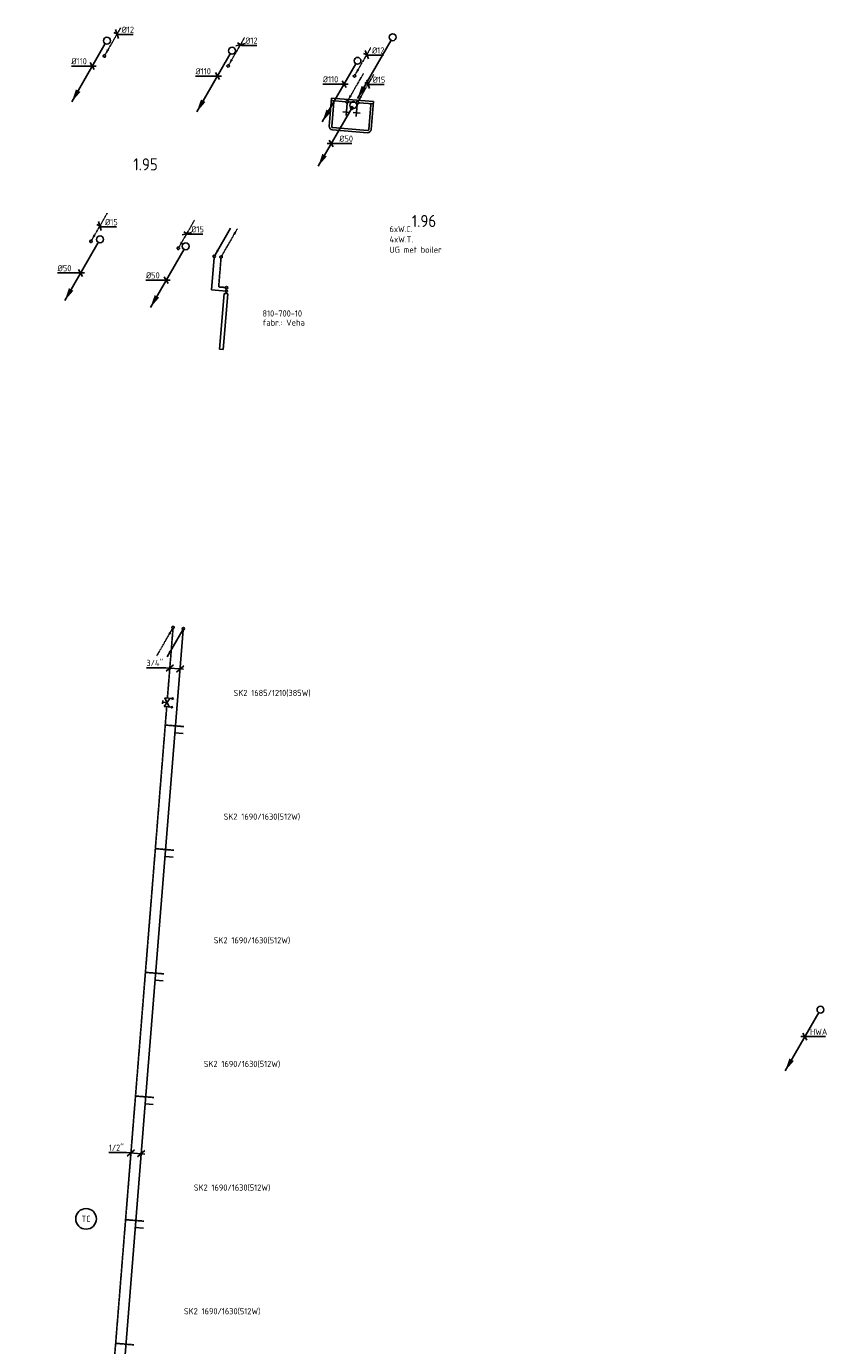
# Model space of a CAD drawing. Header units: millimetres. Extents: x -2687 to 63694, y -299 to 65068.
# Tile 5 of 7: x 12593 to 24236, y 44782 to 63923. Entities that reach past the tile are written whole.
import ezdxf
from ezdxf.enums import TextEntityAlignment as Align

# ---------------------------------------------------------------- set-up
doc = ezdxf.new("R2010")
doc.units = ezdxf.units.MM
for name, pattern in [('2322107', [2000, 1000, 1000]), ('2322107_a', [2000, 1000, 1000]), ('2322108', [7, 5, -2]), ('2322108_a', [7, 5, -2]), ('2322109', [10, 5, -2, 1, -2]), ('2322109_a', [10, 5, -2, 1, -2]), ('2322110', [10, 5, -1, 1, -1, 1, -1]), ('2322110_a', [10, 5, -1, 1, -1, 1, -1]), ('2322121', [2000, 1000, 1000]), ('2322121_a', [2000, 1000, 1000])]:
    doc.linetypes.add(name, pattern=pattern)
for name, color, linetype in [('BL$2----', 7, 'Continuous'), ('bTuwkundig', 7, 'Continuous'), ('WL$1----', 4, 'Continuous'), ('WL524---', 4, '2322121'), ('WL531---', 5, '2322109'), ('WL532---', 1, '2322110'), ('WL561---', 4, 'Continuous'), ('WL561---_AANVOER', 1, '2322107'), ('WL561---_RETOUR', 5, '2322108'), ('WL740---', 4, 'Continuous'), ('WM524---', 1, 'Continuous'), ('WM531---', 1, 'Continuous'), ('WM561---', 1, 'Continuous'), ('WM561---_AANVOER', 1, 'Continuous'), ('WT561---', 7, 'Continuous')]:
    doc.layers.add(name, color=color, linetype=linetype)
doc.styles.add('BURO-018', font='BUROFONT', dxfattribs={"height": 1.8})
doc.styles.add('BURO-025', font='Burofont.shx', dxfattribs={"height": 2.5})
doc.styles.add('STABICAD-018', font='ISOCP.SHX', dxfattribs={"height": 90})
doc.styles.add('STABICAD-035', font='ISOCP.SHX', dxfattribs={"height": 175})
doc.styles.get("Standard").update_dxf_attribs({"font": 'arial.ttf'})

# ---------------------------------------------------------------- blocks, each defined once
blk = doc.blocks.new('*U139')
at = {"linetype": '2322121'}
blk.add_hatch(color=2, dxfattribs=at).paths.add_polyline_path([(-512, -888), (-451, -707), (-386, -744)], flags=0)
at = {"color": 0, "linetype": '2322121'}
blk.add_line((0, 0), (0, 0, 1), dxfattribs=at)
at = {"color": 2, "linetype": '2322121_a'}
blk.add_line((-512, -888, 1), (-25, -43, 1), dxfattribs=at)
at = {"color": 0, "linetype": '2322121'}
blk.add_circle((0, 0, 1), 50, dxfattribs=at)
at = {"color": 2, "linetype": '2322121'}
blk.add_circle((0, 0, 1), 50, dxfattribs=at)
at = {"layer": 'BL$2----', "color": 2}
for tag in ['POSITIONCODE', 'SECTIONCODE']:
    blk.add_attdef(tag, (13662, 60982, 149), '', height=1.8, dxfattribs=at)
at = {"layer": 'BL$2----', "color": 2, "style": 'STABICAD-018'}
for tag, p in [('CODE', (13662, 60932, -1)), ('FLOORCODE', (13712, 60832, -1))]:
    blk.add_attdef(tag, p, '', height=1.8, dxfattribs=at)
blk = doc.blocks.new('*U138')
at = {"linetype": '2322121'}
blk.add_hatch(color=2, dxfattribs=at).paths.add_polyline_path([(-512, -888), (-451, -707), (-386, -744)], flags=0)
at = {"color": 0, "linetype": '2322121'}
blk.add_line((0, 0), (0, 0, 1), dxfattribs=at)
at = {"color": 2, "linetype": '2322121_a'}
blk.add_line((-512, -888, 1), (-25, -43, 1), dxfattribs=at)
at = {"color": 0, "linetype": '2322121'}
blk.add_circle((0, 0, 1), 50, dxfattribs=at)
at = {"color": 2, "linetype": '2322121'}
blk.add_circle((0, 0, 1), 50, dxfattribs=at)
at = {"layer": 'BL$2----', "color": 2}
for tag in ['SECTIONCODE', 'POSITIONCODE']:
    blk.add_attdef(tag, (14906, 60882, 149), '', height=1.8, dxfattribs=at)
at = {"layer": 'BL$2----', "color": 2, "style": 'STABICAD-018'}
for tag, p in [('CODE', (14906, 60832, -1)), ('FLOORCODE', (14956, 60732, -1))]:
    blk.add_attdef(tag, p, '', height=1.8, dxfattribs=at)
blk = doc.blocks.new('*U127')
at = {"linetype": '2322121'}
blk.add_hatch(color=2, dxfattribs=at).paths.add_polyline_path([(-512, -888), (-451, -707), (-386, -744)], flags=0)
at = {"color": 0, "linetype": '2322121'}
blk.add_line((0, 0), (0, 0, 1), dxfattribs=at)
at = {"color": 2, "linetype": '2322121_a'}
blk.add_line((-512, -888, 1), (-25, -43, 1), dxfattribs=at)
at = {"color": 0, "linetype": '2322121'}
blk.add_circle((0, 0, 1), 50, dxfattribs=at)
at = {"color": 2, "linetype": '2322121'}
blk.add_circle((0, 0, 1), 50, dxfattribs=at)
at = {"layer": 'BL$2----', "color": 2}
for tag in ['POSITIONCODE', 'SECTIONCODE']:
    blk.add_attdef(tag, (13763, 63866, 149), '', height=1.8, dxfattribs=at)
at = {"layer": 'BL$2----', "color": 2, "style": 'STABICAD-018'}
for tag, p in [('CODE', (13763, 63816, -1)), ('FLOORCODE', (13813, 63716, -1))]:
    blk.add_attdef(tag, p, '', height=1.8, dxfattribs=at)
blk = doc.blocks.new('*U126')
at = {"linetype": '2322121'}
blk.add_hatch(color=2, dxfattribs=at).paths.add_polyline_path([(-512, -888), (-451, -707), (-386, -744)], flags=0)
at = {"color": 0, "linetype": '2322121'}
blk.add_line((0, 0), (0, 0, 1), dxfattribs=at)
at = {"color": 2, "linetype": '2322121_a'}
blk.add_line((-512, -888, 1), (-25, -43, 1), dxfattribs=at)
at = {"color": 0, "linetype": '2322121'}
blk.add_circle((0, 0, 1), 50, dxfattribs=at)
at = {"color": 2, "linetype": '2322121'}
blk.add_circle((0, 0, 1), 50, dxfattribs=at)
at = {"layer": 'BL$2----', "color": 2}
for tag in ['POSITIONCODE', 'SECTIONCODE']:
    blk.add_attdef(tag, (15578, 63720, 149), '', height=1.8, dxfattribs=at)
at = {"layer": 'BL$2----', "color": 2, "style": 'STABICAD-018'}
for tag, p in [('CODE', (15578, 63670, -1)), ('FLOORCODE', (15628, 63570, -1))]:
    blk.add_attdef(tag, p, '', height=1.8, dxfattribs=at)
blk = doc.blocks.new('*U125')
at = {"linetype": '2322121'}
blk.add_hatch(color=2, dxfattribs=at).paths.add_polyline_path([(-512, -888), (-451, -707), (-386, -744)], flags=0)
at = {"color": 0, "linetype": '2322121'}
blk.add_line((0, 0), (0, 0, 1), dxfattribs=at)
at = {"color": 2, "linetype": '2322121_a'}
blk.add_line((-512, -888, 1), (-25, -43, 1), dxfattribs=at)
at = {"color": 0, "linetype": '2322121'}
blk.add_circle((0, 0, 1), 50, dxfattribs=at)
at = {"color": 2, "linetype": '2322121'}
blk.add_circle((0, 0, 1), 50, dxfattribs=at)
at = {"layer": 'BL$2----', "color": 2}
for tag in ['POSITIONCODE', 'SECTIONCODE']:
    blk.add_attdef(tag, (17399, 63574, 149), '', height=1.8, dxfattribs=at)
at = {"layer": 'BL$2----', "color": 2, "style": 'STABICAD-018'}
for tag, p in [('CODE', (17399, 63524, -1)), ('FLOORCODE', (17449, 63424, -1))]:
    blk.add_attdef(tag, p, '', height=1.8, dxfattribs=at)
blk = doc.blocks.new('*U96')
at = {"linetype": '2322121'}
blk.add_hatch(color=2, dxfattribs=at).paths.add_polyline_path([(-512, -888), (-451, -707), (-386, -744)], flags=0)
at = {"color": 0, "linetype": '2322121'}
blk.add_line((0, 0), (0, 0, 1), dxfattribs=at)
at = {"color": 2, "linetype": '2322121_a'}
blk.add_line((-512, -888, 1), (-25, -43, 1), dxfattribs=at)
at = {"color": 0, "linetype": '2322121'}
blk.add_circle((0, 0, 1), 50, dxfattribs=at)
at = {"color": 2, "linetype": '2322121'}
blk.add_circle((0, 0, 1), 50, dxfattribs=at)
at = {"layer": 'BL$2----', "color": 2}
for tag in ['POSITIONCODE', 'SECTIONCODE']:
    blk.add_attdef(tag, (7969, 64331, 149), '', height=1.8, dxfattribs=at)
at = {"layer": 'BL$2----', "color": 2, "style": 'STABICAD-018'}
for tag, p in [('CODE', (7969, 64281, -1)), ('FLOORCODE', (8019, 64181, -1))]:
    blk.add_attdef(tag, p, '', height=1.8, dxfattribs=at)
blk = doc.blocks.new('*U123')
at = {"linetype": '2322121'}
blk.add_hatch(color=2, dxfattribs=at).paths.add_polyline_path([(-512, -888), (-451, -707), (-386, -744)], flags=0)
at = {"color": 0, "linetype": '2322121'}
blk.add_line((0, 0), (0, 0, 1), dxfattribs=at)
at = {"color": 2, "linetype": '2322121_a'}
blk.add_line((-512, -888, 1), (-25, -43, 1), dxfattribs=at)
at = {"color": 0, "linetype": '2322121'}
blk.add_circle((0, 0, 1), 50, dxfattribs=at)
at = {"color": 2, "linetype": '2322121'}
blk.add_circle((0, 0, 1), 50, dxfattribs=at)
at = {"layer": 'BL$2----', "color": 2}
for tag in ['POSITIONCODE', 'SECTIONCODE']:
    blk.add_attdef(tag, (17339, 62931, 149), '', height=1.8, dxfattribs=at)
at = {"layer": 'BL$2----', "color": 2, "style": 'STABICAD-018'}
for tag, p in [('CODE', (17339, 62881, -1)), ('FLOORCODE', (17389, 62781, -1))]:
    blk.add_attdef(tag, p, '', height=1.8, dxfattribs=at)
blk = doc.blocks.new('SA-STRT2-NEST1')
at = {"color": 0, "linetype": 'Continuous'}
for p, q in [((-305, 410), (-305, 0)), ((-270, 410), (-270, 50)), ((255, 460), (-255, 460)), ((255, 425), (-255, 425)), ((270, 50), (270, 410)), ((305, 0), (305, 410)), ((-305, 35), (-95, 35)), ((-305, 0), (305, 0)), ((-55, 35), (55, 35)), ((95, 35), (305, 35))]:
    blk.add_line(p, q, dxfattribs=at)
for centre, radius, start, end in [((-255, 410), 50, 90, 180), ((-255, 410), 15, 90, 180), ((255, 410), 50, 0, 90), ((255, 410), 15, 0, 90), ((-255, 50), 15, 180, 270), ((255, 50), 15, 270, 0)]:
    blk.add_arc(centre, radius, start, end, dxfattribs=at)
at = {"color": 0, "linetype": 'Continuous', "style": 'STABICAD-018', "flags": 1}
blk.add_attdef('SA_MATCODE', (0, 0), '', height=1.8, dxfattribs=at)
blk = doc.blocks.new('SA_SYM049_NO_TAPS')
at = {"linetype": 'Continuous'}
blk.add_blockref('SA-STRT2-NEST1', (0, 0), dxfattribs=at)
blk = doc.blocks.new('*U121')
at = {"color": 0, "linetype": '2322121'}
blk.add_circle((0, 0), 20, dxfattribs=at)
at = {"layer": 'BL$2----', "color": 2}
for tag in ['CODE', 'POSITIONCODE', 'POSITIONCODE2', 'SECTIONCODE', 'SECTIONCODE2']:
    blk.add_attdef(tag, (17316, 62739, 850), '', height=1.8, dxfattribs=at)
blk = doc.blocks.new('*U145')
at = {"color": 0, "linetype": '2322109'}
blk.add_circle((0, 0), 20, dxfattribs=at)
at = {"layer": 'BL$2----', "color": 2}
for tag in ['CODE', 'CODE2', 'INDICATIONTEXT', 'LABEL', 'POSITIONCODE', 'SECTIONCODE']:
    blk.add_attdef(tag, (17398, 62817, 1150), '', height=1.2, dxfattribs=at)
at = {"layer": 'BL$2----', "color": 1}
blk.add_attdef('PRODUCTCODE', (17398, 62817, 1150), '', height=1.8, dxfattribs=at)
blk = doc.blocks.new('*U122')
at = {"color": 0, "linetype": '2322110'}
blk.add_circle((0, 0), 20, dxfattribs=at)
at = {"layer": 'BL$2----', "color": 2}
for tag in ['CODE', 'CODE2', 'INDICATIONTEXT', 'LABEL', 'POSITIONCODE', 'SECTIONCODE']:
    blk.add_attdef(tag, (17248, 62829, 1150), '', height=1.2, dxfattribs=at)
at = {"layer": 'BL$2----', "color": 1}
blk.add_attdef('PRODUCTCODE', (17248, 62829, 1150), '', height=1.8, dxfattribs=at)
blk = doc.blocks.new('TAP_SINK03_COLD')
at = {"color": 0, "linetype": 'Continuous'}
for p, q in [((-50, 130), (50, 130)), ((0, 0), (0, 180))]:
    blk.add_line(p, q, dxfattribs=at)
blk = doc.blocks.new('TAP_SINK03_HOT')
at = {"color": 0, "linetype": 'Continuous'}
for p, q in [((-50, 130), (50, 130)), ((0, 0), (0, 180))]:
    blk.add_line(p, q, dxfattribs=at)
blk = doc.blocks.new('*U124')
at = {"color": 0, "linetype": 'Continuous'}
for p, q in [((-58, 0), (67, 0)), ((-29, 50), (29, -50)), ((67, 0), (297, 0))]:
    blk.add_line(p, q, dxfattribs=at)
at = {"color": 0, "linetype": 'Continuous', "style": 'STABICAD-018'}
blk.add_text('%%c50', height=90, dxfattribs=at).set_placement((117, 25))
at = {"layer": 'BL$2----', "color": 2}
blk.add_attdef('CODE', (17017, 62224, -1), '', height=1.8, dxfattribs=at)
blk = doc.blocks.new('*U128')
at = {"color": 0, "linetype": 'Continuous'}
for p, q in [((-46, 0), (-303, 0)), ((58, 0), (-46, 0)), ((29, -50), (-29, 50))]:
    blk.add_line(p, q, dxfattribs=at)
at = {"color": 0, "linetype": 'Continuous', "style": 'STABICAD-018'}
blk.add_text('%%c110', height=90, dxfattribs=at).set_placement((-303, 25))
at = {"layer": 'BL$2----', "color": 2}
blk.add_attdef('CODE', (13550, 63348, -1), '', height=1.8, dxfattribs=at)
blk = doc.blocks.new('*U129')
at = {"color": 0, "linetype": 'Continuous'}
for p, q in [((-60, 0), (-317, 0)), ((58, 0), (-60, 0)), ((29, -50), (-29, 50))]:
    blk.add_line(p, q, dxfattribs=at)
at = {"color": 0, "linetype": 'Continuous', "style": 'STABICAD-018'}
blk.add_text('%%c110', height=90, dxfattribs=at).set_placement((-317, 25))
at = {"layer": 'BL$2----', "color": 2}
blk.add_attdef('CODE', (15365, 63202, -1), '', height=1.8, dxfattribs=at)
blk = doc.blocks.new('*U130')
at = {"color": 0, "linetype": 'Continuous'}
for p, q in [((-50, 0), (-307, 0)), ((58, 0), (-50, 0)), ((29, -50), (-29, 50))]:
    blk.add_line(p, q, dxfattribs=at)
at = {"color": 0, "linetype": 'Continuous', "style": 'STABICAD-018'}
blk.add_text('%%c110', height=90, dxfattribs=at).set_placement((-307, 25))
at = {"layer": 'BL$2----', "color": 2}
blk.add_attdef('CODE', (17203, 63085, -1), '', height=1.8, dxfattribs=at)
blk = doc.blocks.new('*U140')
at = {"color": 0, "linetype": 'Continuous'}
for p, q in [((-104, 0), (-334, 0)), ((58, 0), (-104, 0)), ((29, -50), (-29, 50))]:
    blk.add_line(p, q, dxfattribs=at)
at = {"color": 0, "linetype": 'Continuous', "style": 'STABICAD-018'}
blk.add_text('%%c50', height=90, dxfattribs=at).set_placement((-334, 25))
at = {"layer": 'BL$2----', "color": 2}
blk.add_attdef('CODE', (13381, 60345, -1), '', height=1.8, dxfattribs=at)
blk = doc.blocks.new('*U141')
at = {"color": 0, "linetype": 'Continuous'}
for p, q in [((-64, 0), (-294, 0)), ((58, 0), (-64, 0)), ((29, -50), (-29, 50))]:
    blk.add_line(p, q, dxfattribs=at)
at = {"color": 0, "linetype": 'Continuous', "style": 'STABICAD-018'}
blk.add_text('%%c50', height=90, dxfattribs=at).set_placement((-294, 25))
at = {"layer": 'BL$2----', "color": 2}
blk.add_attdef('CODE', (14623, 60241, -1), '', height=1.8, dxfattribs=at)
blk = doc.blocks.new('*U142')
at = {"linetype": '2322109'}
blk.add_hatch(color=2, dxfattribs=at).paths.add_polyline_path([(9, 15), (37, 100), (68, 82)], flags=0)
at = {"color": 2, "linetype": '2322109_a'}
blk.add_line((9, 15, 3000), (236, 409, 3000), dxfattribs=at)
at = {"color": 0, "linetype": '2322109'}
blk.add_line((0, 0), (0, 0, 3000), dxfattribs=at)
at = {"color": 2, "linetype": '2322109'}
blk.add_circle((0, 0, 3000), 17.5, dxfattribs=at)
at = {"layer": 'BL$2----', "color": 2}
for tag in ['POSITIONCODE', 'SECTIONCODE']:
    blk.add_attdef(tag, (6034, 64404, 1499), '', height=1.2, dxfattribs=at)
at = {"layer": 'BL$2----', "color": 2, "style": 'STABICAD-018'}
for tag, p in [('CODE', (6034, 64354)), ('FLOORCODE', (6084, 64254))]:
    blk.add_attdef(tag, p, '', height=1.2, dxfattribs=at)
blk = doc.blocks.new('*U147')
at = {"linetype": '2322109'}
blk.add_hatch(color=2, dxfattribs=at).paths.add_polyline_path([(9, 15), (37, 100), (68, 82)], flags=0)
at = {"color": 2, "linetype": '2322109_a'}
blk.add_line((9, 15, 3000), (236, 409, 3000), dxfattribs=at)
at = {"color": 0, "linetype": '2322109'}
blk.add_line((0, 0), (0, 0, 3000), dxfattribs=at)
at = {"color": 2, "linetype": '2322109'}
blk.add_circle((0, 0, 3000), 17.5, dxfattribs=at)
at = {"layer": 'BL$2----', "color": 2}
for tag in ['POSITIONCODE', 'SECTIONCODE']:
    blk.add_attdef(tag, (13530, 60953, 1499), '', height=1.2, dxfattribs=at)
at = {"layer": 'BL$2----', "color": 2, "style": 'STABICAD-018'}
for tag, p in [('CODE', (13530, 60903)), ('FLOORCODE', (13580, 60803))]:
    blk.add_attdef(tag, p, '', height=1.2, dxfattribs=at)
blk = doc.blocks.new('*U144')
at = {"linetype": '2322109'}
blk.add_hatch(color=2, dxfattribs=at).paths.add_polyline_path([(9, 15), (37, 100), (68, 82)], flags=0)
at = {"color": 2, "linetype": '2322109_a'}
blk.add_line((9, 15, 3000), (236, 409, 3000), dxfattribs=at)
at = {"color": 0, "linetype": '2322109'}
blk.add_line((0, 0), (0, 0, 3000), dxfattribs=at)
at = {"color": 2, "linetype": '2322109'}
blk.add_circle((0, 0, 3000), 17.5, dxfattribs=at)
at = {"layer": 'BL$2----', "color": 2}
for tag in ['POSITIONCODE', 'SECTIONCODE']:
    blk.add_attdef(tag, (14797, 60852, 1499), '', height=1.2, dxfattribs=at)
at = {"layer": 'BL$2----', "color": 2, "style": 'STABICAD-018'}
for tag, p in [('CODE', (14797, 60802)), ('FLOORCODE', (14847, 60702))]:
    blk.add_attdef(tag, p, '', height=1.2, dxfattribs=at)
blk = doc.blocks.new('*U148')
at = {"linetype": '2322109'}
blk.add_hatch(color=2, dxfattribs=at).paths.add_polyline_path([(9, 15), (37, 100), (68, 82)], flags=0)
at = {"color": 2, "linetype": '2322109_a'}
blk.add_line((9, 15, 3000), (236, 409, 3000), dxfattribs=at)
at = {"color": 0, "linetype": '2322109'}
blk.add_line((0, 0), (0, 0, 3000), dxfattribs=at)
at = {"color": 2, "linetype": '2322109'}
blk.add_circle((0, 0, 3000), 17.5, dxfattribs=at)
at = {"layer": 'BL$2----', "color": 2}
for tag in ['POSITIONCODE', 'SECTIONCODE']:
    blk.add_attdef(tag, (17398, 62967, 2649), '', height=1.2, dxfattribs=at)
at = {"layer": 'BL$2----', "color": 2, "style": 'STABICAD-018'}
for tag, p in [('CODE', (17398, 62917, 1150)), ('FLOORCODE', (17448, 62817, 1150))]:
    blk.add_attdef(tag, p, '', height=1.2, dxfattribs=at)
blk = doc.blocks.new('*U149')
at = {"linetype": '2322110'}
blk.add_hatch(color=2, dxfattribs=at).paths.add_polyline_path([(9, 15), (37, 100), (68, 82)], flags=0)
at = {"color": 2, "linetype": '2322110_a'}
blk.add_line((9, 15, 3000), (236, 409, 3000), dxfattribs=at)
at = {"color": 0, "linetype": '2322110'}
blk.add_line((0, 0), (0, 0, 3000), dxfattribs=at)
at = {"color": 2, "linetype": '2322110'}
blk.add_circle((0, 0, 3000), 17.5, dxfattribs=at)
at = {"layer": 'BL$2----', "color": 2}
for tag in ['POSITIONCODE', 'SECTIONCODE']:
    blk.add_attdef(tag, (17248, 62979, 1499), '', height=1.2, dxfattribs=at)
at = {"layer": 'BL$2----', "color": 2, "style": 'STABICAD-018'}
for tag, p in [('CODE', (17248, 62929)), ('FLOORCODE', (17298, 62829))]:
    blk.add_attdef(tag, p, '', height=1.2, dxfattribs=at)
blk = doc.blocks.new('*U155')
at = {"color": 0, "linetype": 'Continuous'}
for p, q in [((-45, 21), (27, -13)), ((-20, 65), (20, -65)), ((27, -13), (243, -13))]:
    blk.add_line(p, q, dxfattribs=at)
at = {"color": 0, "linetype": 'Continuous', "style": 'STABICAD-018'}
blk.add_text('%%c15', height=90, dxfattribs=at).set_placement((77, 12))
at = {"layer": 'BL$2----', "color": 2}
blk.add_attdef('CODE', (13659, 61026), '', height=1.2, dxfattribs=at)
blk = doc.blocks.new('*U156')
at = {"color": 0, "linetype": 'Continuous'}
for p, q in [((-68, -17), (68, 17)), ((-43, 26), (14, -9)), ((14, -9), (230, -9))]:
    blk.add_line(p, q, dxfattribs=at)
at = {"color": 0, "linetype": 'Continuous', "style": 'STABICAD-018'}
blk.add_text('%%c15', height=90, dxfattribs=at).set_placement((64, 16))
at = {"layer": 'BL$2----', "color": 2}
blk.add_attdef('CODE', (14922, 60918), '', height=1.2, dxfattribs=at)
blk = doc.blocks.new('*U157')
at = {"color": 0, "linetype": 'Continuous'}
for p, q in [((-46, 21), (16, -7)), ((-21, 64), (21, -64)), ((16, -7), (232, -7))]:
    blk.add_line(p, q, dxfattribs=at)
at = {"color": 0, "linetype": 'Continuous', "style": 'STABICAD-018'}
blk.add_text('%%c15', height=90, dxfattribs=at).set_placement((66, 18))
at = {"layer": 'BL$2----', "color": 2}
blk.add_attdef('CODE', (17553, 63086, 1150), '', height=1.2, dxfattribs=at)
blk = doc.blocks.new('*U158')
at = {"color": 0, "linetype": 'Continuous'}
for p, q in [((-48, 17), (27, -9)), ((-23, 61), (23, -61)), ((27, -9), (244, -9))]:
    blk.add_line(p, q, dxfattribs=at)
at = {"color": 0, "linetype": 'Continuous', "style": 'STABICAD-018'}
blk.add_text('%%c12', height=90, dxfattribs=at).set_placement((77, 16))
at = {"layer": 'BL$2----', "color": 2}
blk.add_attdef('CODE', (17533, 63513), '', height=1.2, dxfattribs=at)
blk = doc.blocks.new('*U159')
at = {"color": 0, "linetype": 'Continuous'}
for p, q in [((-67, -16), (67, 16)), ((-42, 27), (18, -12)), ((18, -12), (236, -12))]:
    blk.add_line(p, q, dxfattribs=at)
at = {"color": 0, "linetype": 'Continuous', "style": 'STABICAD-018'}
blk.add_text('%%c12', height=90, dxfattribs=at).set_placement((68, 13))
at = {"layer": 'BL$2----', "color": 2}
blk.add_attdef('CODE', (15701, 63659), '', height=1.2, dxfattribs=at)
blk = doc.blocks.new('*U160')
at = {"color": 0, "linetype": 'Continuous'}
for p, q in [((-46, 21), (17, -8)), ((-20, 65), (20, -65)), ((17, -8), (234, -8))]:
    blk.add_line(p, q, dxfattribs=at)
at = {"color": 0, "linetype": 'Continuous', "style": 'STABICAD-018'}
blk.add_text('%%c12', height=90, dxfattribs=at).set_placement((67, 17))
at = {"layer": 'BL$2----', "color": 2}
blk.add_attdef('CODE', (13909, 63812), '', height=1.2, dxfattribs=at)
blk = doc.blocks.new('*U161')
at = {"linetype": '2322108'}
blk.add_hatch(color=2, dxfattribs=at).paths.add_polyline_path([(-9, -15), (-37, -100), (-68, -82)], flags=0)
at = {"color": 0, "linetype": '2322108'}
blk.add_line((0, 0), (0, 0, 1), dxfattribs=at)
at = {"color": 2, "linetype": '2322108_a'}
blk.add_line((-9, -15, 1), (-236, -409, 1), dxfattribs=at)
at = {"color": 2, "linetype": '2322108'}
blk.add_circle((0, 0, 1), 17.5, dxfattribs=at)
at = {"layer": 'BL$2----', "color": 2}
for tag in ['POSITIONCODE', 'SECTIONCODE']:
    blk.add_attdef(tag, (14722, 55350, 149), '', height=1.2, dxfattribs=at)
at = {"layer": 'BL$2----', "color": 2, "style": 'STABICAD-018'}
for tag, p in [('CODE', (14722, 55300, -1)), ('FLOORCODE', (14772, 55200, -1))]:
    blk.add_attdef(tag, p, '', height=1.2, dxfattribs=at)
blk = doc.blocks.new('*U162')
at = {"linetype": '2322107'}
blk.add_hatch(color=2, dxfattribs=at).paths.add_polyline_path([(-236, -409), (-208, -325), (-177, -342)], flags=0)
at = {"color": 0, "linetype": '2322107'}
blk.add_line((0, 0), (0, 0, 1), dxfattribs=at)
at = {"color": 2, "linetype": '2322107_a'}
blk.add_line((-236, -409, 1), (-9, -15, 1), dxfattribs=at)
at = {"color": 2, "linetype": '2322107'}
blk.add_circle((0, 0, 1), 17.5, dxfattribs=at)
at = {"layer": 'BL$2----', "color": 2}
for tag in ['POSITIONCODE', 'SECTIONCODE']:
    blk.add_attdef(tag, (14872, 55334, 149), '', height=1.2, dxfattribs=at)
at = {"layer": 'BL$2----', "color": 2, "style": 'STABICAD-018'}
for tag, p in [('CODE', (14872, 55284, -1)), ('FLOORCODE', (14922, 55184, -1))]:
    blk.add_attdef(tag, p, '', height=1.2, dxfattribs=at)
blk = doc.blocks.new('*U163')
at = {"color": 0, "linetype": 'Continuous'}
for p, q in [((-206, 17), (-490, 17)), ((50, -4), (-206, 17)), ((-203, -34), (-96, 58)), ((-54, -46), (54, 46))]:
    blk.add_line(p, q, dxfattribs=at)
at = {"color": 0, "linetype": 'Continuous', "style": 'STABICAD-018'}
blk.add_text("3/4''", height=90, dxfattribs=at).set_placement((-490, 42))
at = {"layer": 'BL$2----', "color": 2}
blk.add_attdef('CODE', (14825, 54600), '', height=1.2, dxfattribs=at)
blk = doc.blocks.new('*U164')
at = {"color": 0, "linetype": 'Continuous'}
for p, q in [((-214, 17), (-471, 17)), ((50, -4), (-214, 17)), ((-203, -34), (-96, 58)), ((-54, -46), (54, 46))]:
    blk.add_line(p, q, dxfattribs=at)
at = {"color": 0, "linetype": 'Continuous', "style": 'STABICAD-018'}
blk.add_text("1/2''", height=90, dxfattribs=at).set_placement((-471, 42))
at = {"layer": 'BL$2----', "color": 2}
blk.add_attdef('CODE', (14260, 47566), '', height=1.2, dxfattribs=at)
blk = doc.blocks.new('PI_SYM138')
at = {"color": 0, "linetype": 'Continuous'}
for p, q in [((-2.5, 1.5), (2.5, -1.5)), ((-2.5, -3), (-2.5, 1.5)), ((2.5, 1.5), (-2.5, -1.5)), ((-1, 2.5), (1, 2.5)), ((0, 0), (0, 2.5)), ((2.5, -3), (2.5, 1.5)), ((-3, -3.5), (-2, -2.5)), ((-3, -2.5), (-2, -3.5)), ((2, -3.5), (3, -2.5)), ((2, -2.5), (3, -3.5))]:
    blk.add_line(p, q, dxfattribs=at)
at = {"color": 0, "linetype": 'Continuous', "style": 'BURO-018'}
blk.add_attdef('PRODUCTCODE', text='', height=1.8, dxfattribs=at).set_placement((0, 0), align=Align.MIDDLE)
blk = doc.blocks.new('*U169')
at = {"linetype": '2322121'}
blk.add_hatch(color=2, dxfattribs=at).paths.add_polyline_path([(-512, -888), (-451, -707), (-386, -744)], flags=0)
at = {"color": 0, "linetype": '2322121'}
blk.add_line((0, 0), (0, 0, 1), dxfattribs=at)
at = {"color": 2, "linetype": '2322121_a'}
blk.add_line((-512, -888, 1), (-25, -43, 1), dxfattribs=at)
at = {"color": 2, "linetype": '2322121'}
blk.add_circle((0, 0, 1), 50, dxfattribs=at)
at = {"layer": 'WM561---', "color": 2, "style": 'STABICAD-018'}
for tag, p in [('POSITIONCODE', (24117, 49806, 149)), ('SECTIONCODE', (24117, 49806, 149)), ('CODE', (24117, 49756, -1)), ('FLOORCODE', (24167, 49656, -1))]:
    blk.add_attdef(tag, p, '', height=1.8, dxfattribs=at)
blk = doc.blocks.new('*U170')
at = {"color": 0, "linetype": 'Continuous'}
for p, q in [((-58, 0), (24, 0)), ((-29, 50), (29, -50)), ((24, 0), (299, 0))]:
    blk.add_line(p, q, dxfattribs=at)
at = {"color": 0, "linetype": 'Continuous', "style": 'STABICAD-018'}
blk.add_text('HWA', height=90, dxfattribs=at).set_placement((74, 25))
at = {"layer": 'WM561---', "color": 2, "style": 'STABICAD-018'}
blk.add_attdef('CODE', (23891, 49265, -1), '', height=1.8, dxfattribs=at)
blk = doc.blocks.new('*U174')
at = {"color": 0, "linetype": 'Continuous'}
for p, q in [((-405, 152, 700), (405, 152, 700)), ((-405, 100, 700), (-405, 152, 700)), ((-405, 100, 700), (405, 100, 700)), ((405, 152, 700), (405, 100, 700))]:
    blk.add_line(p, q, dxfattribs=at)
at = {"layer": 'WL561---_AANVOER', "linetype": '2322107'}
blk.add_circle((492, 126, 700), 17.5, dxfattribs=at)
at = {"layer": 'WL561---_RETOUR', "linetype": '2322108'}
blk.add_circle((440, 126), 17.5, dxfattribs=at)
at = {"layer": 'WM531---', "color": 2, "style": 'STABICAD-018'}
blk.add_attdef('CODE', (15558, 59819, 120), '', height=1.2, dxfattribs=at)
at = {"layer": 'WM531---', "color": 1}
blk.add_attdef('PRODUCTCODE', (15558, 59719, 120), '', height=1.8, dxfattribs=at)
at = {"layer": 'WM531---', "color": 2}
for tag in ['CUSTOM_FIELD1', 'CUSTOM_FIELD2', 'SECTIONCODE', 'FREETEXT', 'KNOB_POSITION', 'LABEL', 'POSITIONCODE', 'RADIATOR_CODE']:
    blk.add_attdef(tag, (15558, 59719, 120), '', height=1.2, dxfattribs=at)
blk = doc.blocks.new('*U175')
at = {"linetype": '2322107'}
blk.add_hatch(color=2, dxfattribs=at).paths.add_polyline_path([(9, 15), (37, 100), (68, 82)], flags=0)
at = {"color": 2, "linetype": '2322107_a'}
blk.add_line((9, 15, 3000), (236, 409, 3000), dxfattribs=at)
at = {"color": 0, "linetype": '2322107'}
blk.add_line((0, 0), (0, 0, 3000), dxfattribs=at)
at = {"color": 2, "linetype": '2322107'}
blk.add_circle((0, 0, 3000), 17.5, dxfattribs=at)
at = {"layer": 'WM531---', "color": 2}
for tag in ['POSITIONCODE', 'SECTIONCODE']:
    blk.add_attdef(tag, (15319, 60736, 1499), '', height=1.2, dxfattribs=at)
at = {"layer": 'WM531---', "color": 2, "style": 'STABICAD-018'}
for tag, p in [('CODE', (15319, 60686)), ('FLOORCODE', (15369, 60586))]:
    blk.add_attdef(tag, p, '', height=1.2, dxfattribs=at)
blk = doc.blocks.new('*U176')
at = {"linetype": '2322108'}
blk.add_hatch(color=2, dxfattribs=at).paths.add_polyline_path([(236, 409), (208, 325), (177, 342)], flags=0)
at = {"color": 2, "linetype": '2322108_a'}
blk.add_line((236, 409, 3000), (9, 15, 3000), dxfattribs=at)
at = {"color": 0, "linetype": '2322108'}
blk.add_line((0, 0), (0, 0, 3000), dxfattribs=at)
at = {"color": 2, "linetype": '2322108'}
blk.add_circle((0, 0, 3000), 17.5, dxfattribs=at)
at = {"layer": 'WM531---', "color": 2}
for tag in ['POSITIONCODE', 'SECTIONCODE']:
    blk.add_attdef(tag, (15419, 60728, 1499), '', height=1.2, dxfattribs=at)
at = {"layer": 'WM531---', "color": 2, "style": 'STABICAD-018'}
for tag, p in [('CODE', (15419, 60678)), ('FLOORCODE', (15469, 60578))]:
    blk.add_attdef(tag, p, '', height=1.2, dxfattribs=at)
blk = doc.blocks.new('MD_SYM527')
at = {"color": 0, "linetype": 'Continuous'}
blk.add_circle((0, 0), 3, dxfattribs=at)
at = {"color": 0, "style": 'BURO-025'}
blk.add_attdef('SIGNAL_HIGH', (6.03, 6.3), '', height=2.5, dxfattribs=at)
blk.add_attdef('CODE', text='', height=2.5, dxfattribs=at).set_placement((0, 4.93), align=Align.MIDDLE)
blk.add_attdef('SIGNAL_LOW', text='', height=2.5, dxfattribs=at).set_placement((6.25, 3.27), align=Align.TOP_LEFT)

msp = doc.modelspace()

# ---------------------------------------------------------------- linework, layer by layer
at = {"layer": 'WL561---_AANVOER', "linetype": '2322107'}
for p, q in [((15318, 60569), (15280, 60099)), ((15280, 60099), (15493, 60081)), ((14870, 55167), (14318, 48292)), ((14868, 53665), (14750, 53674)), ((14724, 51871), (14606, 51880)), ((14580, 50076), (14462, 50086)), ((14318, 48292), (12729, 28555)), ((14435, 48282), (14317, 48292)), ((14291, 46488), (14173, 46497))]:
    msp.add_line(p, q, dxfattribs=at)
at = {"layer": 'WL561---_RETOUR', "linetype": '2322108'}
for p, q in [((15418, 60561), (15384, 60143)), ((15384, 60143), (15498, 60133)), ((14721, 55183), (14640, 54176)), ((14630, 54051), (14609, 53786)), ((14609, 53786), (14177, 48403)), ((14876, 53764), (14609, 53786)), ((14732, 51970), (14464, 51992)), ((14588, 50176), (14320, 50197)), ((14177, 48403), (12593, 28667)), ((14443, 48382), (14176, 48403)), ((14299, 46588), (14031, 46609)), ((14155, 44793), (13887, 44815))]:
    msp.add_line(p, q, dxfattribs=at)

# ---------------------------------------------------------------- block references
at = {"layer": 'WL$1----', "color": 2, "linetype": 'Continuous'}
ref = msp.add_blockref('MD_SYM527', (13459, 46621), dxfattribs=dict(at, xscale=50, yscale=50))
ref.add_attrib('CODE', 'TC', dxfattribs={"layer": '0', "color": 1, "linetype": 'Continuous', "height": 90, "style": 'STABICAD-018'}).set_placement((13459, 46621), align=Align.MIDDLE)
at = {"layer": 'WL524---', "linetype": '2322121'}
for name, p in [('*U127', (13763, 63716, -1)), ('*U96', (17910, 63766, -1)), ('*U126', (15578, 63570, -1)), ('*U125', (17399, 63424, -1)), ('*U123', (17339, 62781, -1)), ('*U121', (17316, 62739, 850)), ('*U139', (13662, 60832, -1)), ('*U138', (14906, 60732, -1)), ('*U169', (24117, 49656, -1))]:
    msp.add_blockref(name, p, dxfattribs=at)
at = {"layer": 'WL531---', "linetype": '2322109'}
for name, p in [('*U142', (13725, 63492)), ('*U142', (15522, 63350)), ('*U142', (17355, 63205)), ('*U148', (17398, 62817, 1150)), ('*U145', (17398, 62817, 1150)), ('*U147', (13530, 60803)), ('*U144', (14797, 60702))]:
    msp.add_blockref(name, p, dxfattribs=at)
at = {"layer": 'WL531---', "color": 2, "linetype": '2322109', "rotation": 175.4126559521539}
msp.add_blockref('TAP_SINK03_COLD', (17396, 62797, 950), dxfattribs=at)
at = {"layer": 'WL532---', "linetype": '2322110'}
for name, p in [('*U149', (17248, 62829)), ('*U122', (17248, 62829, 1150))]:
    msp.add_blockref(name, p, dxfattribs=at)
at = {"layer": 'WL532---', "color": 2, "linetype": '2322110', "rotation": 175.4126559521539}
msp.add_blockref('TAP_SINK03_HOT', (17247, 62809, 950), dxfattribs=at)
at = {"layer": 'WL561---', "linetype": 'Continuous', "rotation": 85.26342702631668}
msp.add_blockref('*U174', (15583, 59632, 120), dxfattribs=at)
at = {"layer": 'WL561---_AANVOER', "linetype": '2322107'}
for name, p in [('*U175', (15319, 60586)), ('*U162', (14872, 55184, -1))]:
    msp.add_blockref(name, p, dxfattribs=at)
at = {"layer": 'WL561---_RETOUR', "linetype": '2322108'}
for name, p in [('*U176', (15419, 60578)), ('*U161', (14722, 55200, -1))]:
    msp.add_blockref(name, p, dxfattribs=at)
at = {"layer": 'WL561---_RETOUR', "color": 2, "linetype": '2322108', "extrusion": (0, 0, -1), "xscale": 25, "yscale": 25, "zscale": 25, "rotation": 274.5873018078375}
msp.add_blockref('PI_SYM138', (-14635, 54114), dxfattribs=at)
at = {"layer": 'WL740---', "linetype": 'Continuous', "rotation": 175.4126559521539}
msp.add_blockref('SA_SYM049_NO_TAPS', (17326, 62858, 950), dxfattribs=at)
at = {"layer": 'WM524---', "linetype": 'Continuous'}
for name, p in [('*U128', (13550, 63348, -1)), ('*U129', (15365, 63202, -1)), ('*U130', (17203, 63085, -1)), ('*U124', (17017, 62224, -1)), ('*U140', (13381, 60345, -1)), ('*U141', (14623, 60241, -1)), ('*U170', (23891, 49265, -1))]:
    msp.add_blockref(name, p, dxfattribs=at)
at = {"layer": 'WM531---', "linetype": 'Continuous'}
for name, p in [('*U160', (13909, 63812)), ('*U159', (15701, 63659)), ('*U158', (17533, 63513)), ('*U157', (17553, 63086, 1150)), ('*U155', (13659, 61026)), ('*U156', (14922, 60918))]:
    msp.add_blockref(name, p, dxfattribs=at)
at = {"layer": 'WM561---_AANVOER', "linetype": 'Continuous'}
for name, p in [('*U163', (14825, 54600)), ('*U164', (14260, 47566))]:
    msp.add_blockref(name, p, dxfattribs=at)

# ---------------------------------------------------------------- texts
at = {"layer": 'bTuwkundig', "color": 3, "style": 'STABICAD-035'}
for s, p in [('1.95', (14145, 61834, -500)), ('1.96', (18186, 61012, -500))]:
    msp.add_text(s, height=175, dxfattribs=at).set_placement(p)
at = {"layer": 'WL740---', "insert": (17864, 61028), "char_height": 90, "attachment_point": 1, "style": 'STABICAD-018'}
msp.add_mtext_dynamic_manual_height_columns('6xW.C.\\P4xW.T.\\PUG met boiler', width=2317.4, gutter_width=450, heights=[0], dxfattribs=at)
at = {"layer": 'WT561---', "color": 1, "style": 'STABICAD-018'}
for s, p in [('810-700-10', (16020, 59713)), ('fabr.: Veha', (16020, 59580)), ('SK2 1685/1210(385W)', (15600, 54207)), ('SK2 1690/1630(512W)', (15456, 52412)), ('SK2 1690/1630(512W)', (15312, 50618)), ('SK2 1690/1630(512W)', (15167, 48824)), ('SK2 1690/1630(512W)', (15023, 47030)), ('SK2 1690/1630(512W)', (14879, 45236))]:
    msp.add_text(s, height=90, dxfattribs=at).set_placement(p)

doc.saveas('drawing.dxf')
